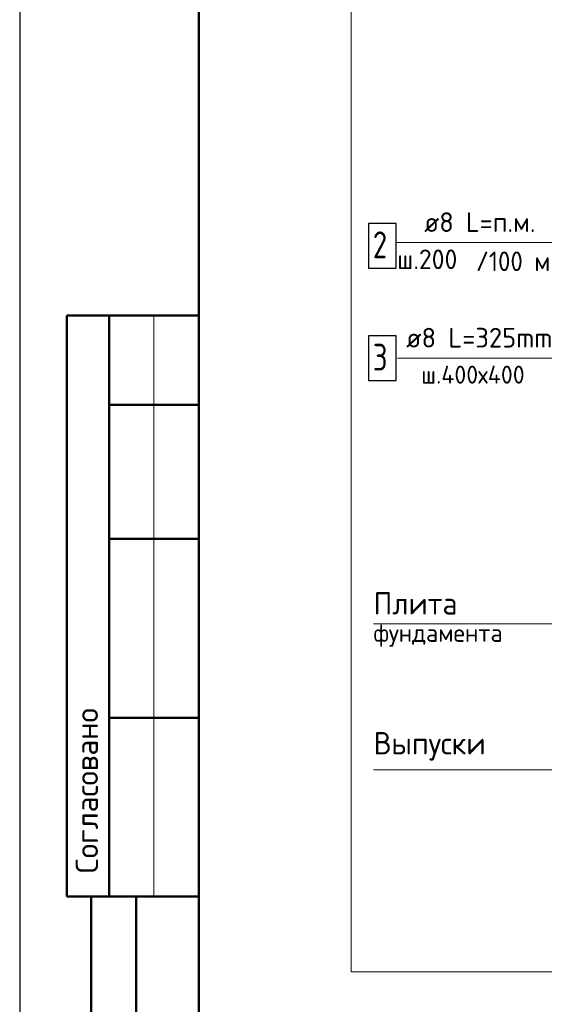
# Model space of a CAD drawing. Header units: millimetres. Extents: x 0 to 50400, y 0 to 35640.
# Tile 2 of 20: x 0 to 7034, y 9355 to 22569. Entities that reach past the tile are written whole.
import ezdxf

# ---------------------------------------------------------------- set-up
doc = ezdxf.new("R2010")
doc.units = ezdxf.units.MM
doc.linetypes.add('______2', pattern=[324, 240, -84])
for name, color, linetype, lineweight in [('Standard', 7, 'Continuous', 25), ('Позиционная метка диаметр_ шаг', 7, 'Continuous', 13), ('Позиционная метка линия выноска', 7, 'Continuous', 13), ('Позиционная метка номер позиции', 7, 'Continuous', 13)]:
    doc.layers.add(name, color=color, linetype=linetype, lineweight=lineweight)
doc.layers.add('Стена фоновая арматура У1', color=7, linetype='______2', true_color=0xa0a0a0)
doc.layers.add('Стена фоновая затяжка С-обр.', color=7, linetype='______2', true_color=0xa0a0a0)
doc.styles.add('ISOCPEUR', font='txt')

msp = doc.modelspace()

# ---------------------------------------------------------------- linework, layer by layer
at = {"layer": 'Standard', "color": 7, "linetype": 'Continuous', "lineweight": 25, "transparency": 33554687}
msp.add_line((2400, 35040), (2400, 1270), dxfattribs=at)
at = {"layer": 'Standard', "color": 7, "linetype": 'Continuous', "lineweight": 50, "transparency": 33554687}
for p, q in [((7, 18600), (0, 18600)), ((2400, 18600), (632, 18600)), ((632, 18600), (632, 10800)), ((632, 18600), (632, 10800)), ((1200, 18600), (1200, 10800)), ((2400, 17400), (1200, 17400)), ((2400, 15600), (1200, 15600)), ((2400, 13200), (1200, 13200)), ((0, 10800), (7, 10800)), ((632, 10800), (2400, 10800)), ((960, 600), (960, 10800)), ((960, 600), (960, 10800)), ((1560, 600), (1560, 10800))]:
    msp.add_line(p, q, dxfattribs=at)
at = {"layer": 'Standard', "color": 7, "linetype": 'Continuous', "lineweight": 13, "transparency": 33554687}
msp.add_line((1800, 18600), (1800, 10800), dxfattribs=at)
at = {"layer": 'Standard', "color": 7, "linetype": 'Continuous', "lineweight": 25, "transparency": 33554687}
msp.add_lwpolyline([(0, 0), (50400, 0), (50400, 35640), (0, 35640), (0, 0)], close=True, dxfattribs=at)
at = {"layer": 'Standard', "color": 7, "linetype": 'Continuous', "lineweight": 50, "transparency": 33554687}
msp.add_lwpolyline([(2400, 35040), (49800, 35040), (49800, 600), (2400, 600), (2400, 35040)], close=True, dxfattribs=at)
at = {"layer": 'Standard', "color": 254, "linetype": 'Continuous', "lineweight": 13, "true_color": 0xc4c4ff, "transparency": 33554687}
msp.add_lwpolyline([(4445, 9792), (14039, 9792), (14039, 33631), (4445, 33631), (4445, 9792)], dxfattribs=at)
at = {"layer": 'Позиционная метка линия выноска', "color": 7, "linetype": 'Continuous', "lineweight": 13, "transparency": 33554687}
for points in [[(5047, 19579), (8354, 19579), (8728, 19953)], [(5047, 19579), (7334, 19579), (7708, 19953)], [(5065, 18028), (8230, 18028), (8230, 18714)], [(7185, 13497), (7185, 14460), (4744, 14460)], [(7667, 12501), (7545, 12501), (4744, 12501)]]:
    msp.add_lwpolyline(points, dxfattribs=at)
at = {"layer": 'Стена фоновая арматура У1', "color": 7, "linetype": 'Continuous', "lineweight": 25, "transparency": 33554687}
msp.add_lwpolyline([(4675, 19235), (5047, 19235), (5047, 19835), (4675, 19835), (4675, 19235)], dxfattribs=at)
at = {"layer": 'Стена фоновая затяжка С-обр.', "color": 7, "linetype": 'Continuous', "lineweight": 25, "transparency": 33554687}
msp.add_lwpolyline([(4675, 17728), (5047, 17728), (5047, 18328), (4675, 18328), (4675, 17728)], dxfattribs=at)

# ---------------------------------------------------------------- texts
at = {"layer": 'Standard', "color": 7, "linetype": 'Continuous', "lineweight": 18, "transparency": 33554687, "insert": (5383, 17685), "char_height": 240, "width": 1627.26, "attachment_point": 7, "style": 'ISOCPEUR'}
msp.add_mtext('\\W0.97;ш.400х400', dxfattribs=at)
at = {"layer": 'Standard', "color": 7, "linetype": 'Continuous', "lineweight": 50, "transparency": 33554687, "insert": (1050, 11114), "char_height": 300, "width": 2486.25, "attachment_point": 7, "rotation": 90, "style": 'ISOCPEUR'}
msp.add_mtext('\\A1;{\\fISOCPEUR|i0|b0;\\H300.000000;\\W1.000000;\\C7;Согласовано}\\P', dxfattribs=at)
at = {"layer": 'Позиционная метка диаметр_ шаг', "color": 7, "linetype": 'Continuous', "lineweight": 25, "transparency": 33554687, "attachment_point": 7, "style": 'ISOCPEUR'}
for s, insert, char_height, width in [('\\W0.95;Плита', (4744, 14586), 300, 1312), ('\\W0.97;фундамента', (4744, 14154), 240, 1963.87), ('\\W0.96;Выпуски', (4744, 12627), 300, 1643.32)]:
    msp.add_mtext(s, dxfattribs=dict(at, insert=insert, char_height=char_height, width=width))
at = {"layer": 'Позиционная метка номер позиции', "color": 7, "linetype": 'Continuous', "lineweight": 25, "transparency": 33554687, "insert": (6117, 19194), "char_height": 264, "width": 1388.4, "attachment_point": 7, "style": 'ISOCPEUR'}
msp.add_mtext('\\W0.92;/100 мм', dxfattribs=at)
at = {"layer": 'Стена фоновая арматура У1', "color": 7, "linetype": 'Continuous', "lineweight": 13, "transparency": 33554687, "attachment_point": 7, "style": 'ISOCPEUR'}
for s, insert, char_height, width in [('\\W0.97;ø8 L=п.м. ', (5422, 19720), 264, 1790.24), ('\\W0.78;2', (4735, 19367), 360, 391.69), ('\\W0.95;ш.200 ', (5062, 19221), 264, 1154.56)]:
    msp.add_mtext(s, dxfattribs=dict(at, insert=insert, char_height=char_height, width=width))
at = {"layer": 'Стена фоновая затяжка С-обр.', "color": 7, "linetype": 'Continuous', "lineweight": 13, "transparency": 33554687, "attachment_point": 7, "style": 'ISOCPEUR'}
for s, insert, char_height, width in [('\\W0.98;ø8 L=325mm ', (5181, 18169), 264, 2266.23), ('\\W0.78;3', (4735, 17860), 360, 391.69)]:
    msp.add_mtext(s, dxfattribs=dict(at, insert=insert, char_height=char_height, width=width))

doc.saveas('drawing.dxf')
